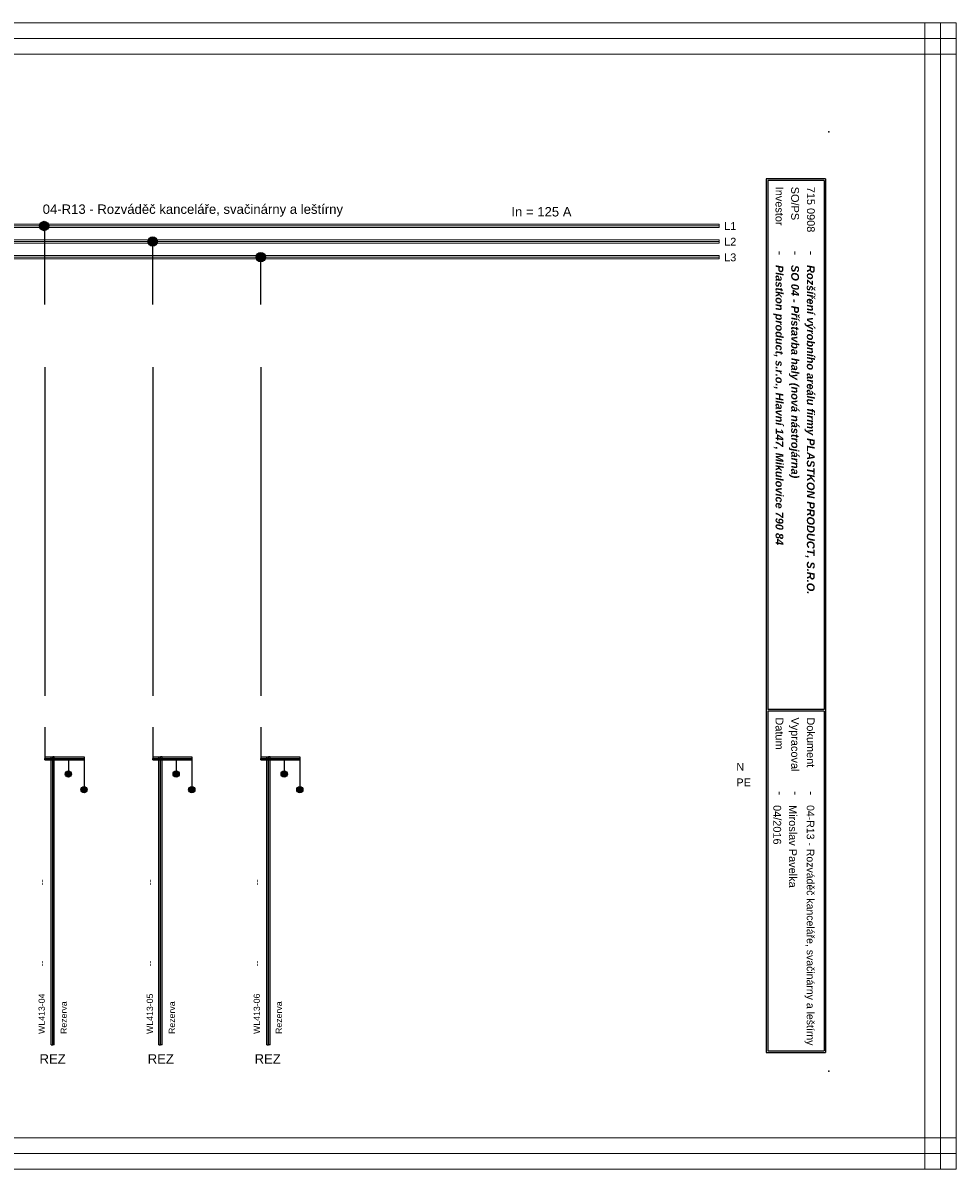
# Model space of a CAD drawing. Extents: x -1856 to 5084, y -4939 to -4246.
# Tile 5 of 24: x 141 to 439, y -4939 to -4573. Entities that reach past the tile are written whole.
import ezdxf
from ezdxf.enums import TextEntityAlignment as Align

# ---------------------------------------------------------------- set-up
doc = ezdxf.new("R2010")
doc.units = 0
doc.header["$MEASUREMENT"] = 0
for name, color, linetype in [('1-KRESBA', 7, 'Continuous'), ('__Bílá', 7, 'Continuous'), ('__Oranžová', 30, 'Continuous'), ('__Rudá 010', 10, 'Continuous'), ('__Vínová 220', 220, 'Continuous'), ('__Zelená', 3, 'Continuous')]:
    doc.layers.add(name, color=color, linetype=linetype)
doc.styles.add('Arial', font='arial.ttf')
doc.styles.add('GENERATED_STYLE_1', font='arial.ttf')

# ---------------------------------------------------------------- blocks, each defined once
blk = doc.blocks.new('V0085A01')
h = blk.add_hatch(color=256)
edge = h.paths.add_edge_path()
edge.add_arc((0, 0), 1, 0, 360)
blk.add_circle((0, 0), 1)
blk = doc.blocks.new('L0001A02')
at = {"linetype": 'Continuous'}
h = blk.add_hatch(color=256, dxfattribs=at)
edge = h.paths.add_edge_path()
edge.add_arc((0, 0), 1.5, 0, 360)
blk.add_circle((0, 0), 1.5)

msp = doc.modelspace()

# ---------------------------------------------------------------- linework, layer by layer
at = {"layer": '1-KRESBA'}
for p, q in [((147.81, -4663.22), (147.81, -4638.39)), ((182.25, -4663.22), (182.25, -4643.11)), ((216.78, -4663.22), (216.78, -4648.22)), ((147.81, -4683.22), (147.81, -4788.22)), ((182.25, -4683.22), (182.25, -4788.22)), ((216.78, -4683.22), (216.78, -4788.22)), ((147.81, -4798.22), (147.81, -4808.22)), ((182.25, -4798.22), (182.25, -4808.22)), ((216.78, -4798.22), (216.78, -4808.22)), ((147.81, -4807.72), (147.81, -4808.22)), ((147.81, -4807.72), (160.31, -4807.72)), ((147.81, -4808.72), (147.81, -4808.22)), ((147.81, -4808.22), (160.31, -4808.22)), ((147.81, -4808.72), (160.31, -4808.72)), ((149.81, -4899.68), (149.81, -4807.72)), ((149.81, -4807.72), (150.31, -4807.72)), ((150.31, -4899.68), (150.31, -4807.72)), ((150.81, -4807.72), (150.31, -4807.72)), ((150.81, -4899.68), (150.81, -4807.72)), ((155.31, -4808.22), (155.31, -4813.22)), ((160.31, -4807.72), (160.31, -4808.22)), ((160.31, -4808.72), (160.31, -4808.22)), ((160.31, -4808.22), (160.31, -4818.22)), ((182.25, -4807.72), (182.25, -4808.22)), ((182.25, -4807.72), (194.75, -4807.72)), ((182.25, -4808.72), (182.25, -4808.22)), ((182.25, -4808.22), (194.75, -4808.22)), ((182.25, -4808.72), (194.75, -4808.72)), ((184.25, -4899.68), (184.25, -4807.72)), ((184.25, -4807.72), (184.75, -4807.72)), ((184.75, -4899.68), (184.75, -4807.72)), ((185.25, -4807.72), (184.75, -4807.72)), ((185.25, -4899.68), (185.25, -4807.72)), ((189.75, -4808.22), (189.75, -4813.22)), ((194.75, -4807.72), (194.75, -4808.22)), ((194.75, -4808.72), (194.75, -4808.22)), ((194.75, -4808.22), (194.75, -4818.22)), ((216.78, -4807.72), (216.78, -4808.22)), ((216.78, -4807.72), (229.28, -4807.72)), ((216.78, -4808.72), (216.78, -4808.22)), ((216.78, -4808.22), (229.28, -4808.22)), ((216.78, -4808.72), (229.28, -4808.72)), ((218.78, -4899.68), (218.78, -4807.72)), ((218.78, -4807.72), (219.28, -4807.72)), ((219.28, -4899.68), (219.28, -4807.72)), ((219.78, -4807.72), (219.28, -4807.72)), ((219.78, -4899.68), (219.78, -4807.72)), ((224.28, -4808.22), (224.28, -4813.22)), ((229.28, -4807.72), (229.28, -4808.22)), ((229.28, -4808.72), (229.28, -4808.22)), ((229.28, -4808.22), (229.28, -4818.22)), ((149.81, -4899.68), (150.31, -4899.68)), ((150.81, -4899.68), (150.31, -4899.68)), ((184.25, -4899.68), (184.75, -4899.68)), ((185.25, -4899.68), (184.75, -4899.68)), ((218.78, -4899.68), (219.28, -4899.68)), ((219.78, -4899.68), (219.28, -4899.68))]:
    msp.add_line(p, q, dxfattribs=at)
at = {"layer": '__Bílá'}
for p, q in [((397.27, -4623.12), (378.27, -4623.12)), ((378.27, -4623.12), (378.27, -4902.12)), ((397.27, -4623.12), (397.27, -4902.12)), ((396.77, -4623.62), (378.77, -4623.62)), ((378.77, -4623.62), (378.77, -4792.62)), ((396.77, -4623.62), (396.77, -4792.62)), ((396.77, -4792.62), (378.77, -4792.62)), ((396.77, -4793.12), (378.77, -4793.12)), ((378.77, -4793.12), (378.77, -4901.62)), ((396.77, -4793.12), (396.77, -4901.62)), ((378.77, -4901.62), (396.77, -4901.62)), ((378.27, -4902.12), (397.27, -4902.12))]:
    msp.add_line(p, q, dxfattribs=at)
for p in [(398.27, -4608.12), (398.27, -4908.12)]:
    msp.add_point(p, dxfattribs=at)
at = {"layer": '__Oranžová', "lineweight": 0}
for p, q in [((8.27, -4637.62), (363.27, -4637.62)), ((8.27, -4638.12), (363.27, -4638.12)), ((363.27, -4637.62), (363.27, -4638.12)), ((363.27, -4638.62), (363.27, -4638.12)), ((8.27, -4638.62), (363.27, -4638.62)), ((8.27, -4642.62), (363.27, -4642.62)), ((8.27, -4643.12), (363.27, -4643.12)), ((8.27, -4643.62), (363.27, -4643.62)), ((363.27, -4642.62), (363.27, -4643.12)), ((363.27, -4643.62), (363.27, -4643.12)), ((8.27, -4647.62), (363.27, -4647.62)), ((8.27, -4648.12), (363.27, -4648.12)), ((8.27, -4648.62), (363.27, -4648.62)), ((363.27, -4647.62), (363.27, -4648.12)), ((363.27, -4648.62), (363.27, -4648.12))]:
    msp.add_line(p, q, dxfattribs=at)
at = {"layer": '__Vínová 220', "lineweight": 0}
for p, q in [((-57.45, -4573.3), (438.96, -4573.3)), ((428.96, -4939.38), (428.96, -4573.3)), ((428.96, -4573.3), (433.96, -4573.3)), ((433.96, -4939.38), (433.96, -4573.3)), ((438.96, -4573.3), (433.96, -4573.3)), ((438.96, -4573.3), (438.96, -4578.3)), ((438.96, -4939.38), (438.96, -4573.3)), ((-57.45, -4578.3), (438.96, -4578.3)), ((438.96, -4583.3), (438.96, -4578.3)), ((-57.45, -4583.3), (438.96, -4583.3)), ((-57.45, -4929.38), (438.96, -4929.38)), ((438.96, -4929.38), (438.96, -4934.38)), ((-57.45, -4934.38), (438.96, -4934.38)), ((438.96, -4939.38), (438.96, -4934.38)), ((-57.45, -4939.38), (438.96, -4939.38)), ((428.96, -4939.38), (433.96, -4939.38)), ((438.96, -4939.38), (433.96, -4939.38))]:
    msp.add_line(p, q, dxfattribs=at)

# ---------------------------------------------------------------- block references
at = {"color": 250, "linetype": 'Continuous'}
for p in [(155.31, -4813.22), (189.75, -4813.22), (224.28, -4813.22), (160.31, -4818.22), (194.75, -4818.22), (229.28, -4818.22)]:
    msp.add_blockref('V0085A01', p, dxfattribs=at)
at = {"layer": '1-KRESBA'}
for p in [(147.58, -4638.16), (182.25, -4643.13), (216.78, -4648.08)]:
    msp.add_blockref('L0001A02', p, dxfattribs=at)

# ---------------------------------------------------------------- texts
at = {"layer": '1-KRESBA', "color": 4, "linetype": 'Continuous', "style": 'Arial'}
msp.add_text('In = 125 A', height=3, dxfattribs=at).set_placement((296.86, -4635.12))
at = {"layer": '__Bílá', "style": 'Arial'}
for s, height, p in [('Investor', 2.5, (381.27, -4625.62)), ('SO/PS', 2.5, (386.27, -4625.62)), ('-', 3, (381.27, -4646.12)), ('-', 3, (386.27, -4646.12)), ('-', 3, (391.27, -4646.12)), ('Datum', 2.5, (381.27, -4795.12)), ('Vypracoval', 2.5, (386.27, -4795.12)), ('Dokument', 2.5, (391.27, -4795.12)), ('-', 3, (381.27, -4818.62)), ('-', 3, (386.27, -4818.62)), ('-', 3, (391.27, -4818.62))]:
    msp.add_text(s, height=height, rotation=270, dxfattribs=at).set_placement(p)
at = {"layer": '__Bílá', "insert": (147.11, -4635.19), "char_height": 3, "attachment_point": 7, "style": 'Arial'}
msp.add_mtext('04-R13 - Rozváděč kanceláře, svačinárny a leštírny\\P', dxfattribs=at)
at = {"layer": '__Oranžová', "lineweight": 0, "style": 'Arial'}
for s, p in [('L1', (364.84, -4639.43)), ('L2', (364.84, -4644.43)), ('L3', (364.84, -4649.43))]:
    msp.add_text(s, height=2.5, dxfattribs=at).set_placement(p)
at = {"layer": '__Rudá 010', "style": 'Arial'}
for s, p in [('--', (147.79, -4848.72)), ('--', (182.35, -4848.72)), ('--', (216.51, -4848.72)), ('--', (147.79, -4874.69)), ('--', (182.35, -4874.69)), ('--', (216.51, -4874.69)), ('WL413-04', (147.79, -4896.22)), ('WL413-05', (182.35, -4896.22)), ('WL413-06', (216.51, -4896.22))]:
    msp.add_text(s, height=2, rotation=90, dxfattribs=at).set_placement(p)
at = {"layer": '__Rudá 010', "style": 'GENERATED_STYLE_1'}
for p in [(150.29, -4905.68), (184.85, -4905.68), (219.01, -4905.68)]:
    msp.add_text('REZ', height=3, dxfattribs=at).set_placement(p, align=Align.CENTER)
at = {"layer": '__Rudá 010', "char_height": 2, "width": 62.8406, "attachment_point": 1, "rotation": 90, "style": 'Arial'}
for insert in [(152.82, -4896.22), (187.38, -4896.22), (221.54, -4896.22)]:
    msp.add_mtext('Rezerva', dxfattribs=dict(at, insert=insert))
at = {"layer": '__Vínová 220', "char_height": 2.5, "attachment_point": 7, "rotation": 270, "style": 'Arial'}
for s, insert in [('715 0908\\P', (391.27, -4625.62)), ('{\\fArial|b1|i1|c238|p34;Plastkon product, s.r.o., Hlavní 147, Mikulovice 790 84}', (380.52, -4650.62)), ('{\\fArial|b1|i1|c238|p34;SO 04 - Přístavba haly (nová nástrojárna)}', (385.52, -4650.62)), ('{\\fArial|b1|i1|c238|p34;Rozšíření výrobního areálu firmy PLASTKON PRODUCT, S.R.O.}', (390.52, -4650.62)), ('04/2016\\P', (380.52, -4823.12)), ('Miroslav Pavelka', (385.52, -4823.12)), ('{\\H2.4;04-R13 - Rozváděč kanceláře, svačinárny a leštírny}\\P', (390.52, -4823.12))]:
    msp.add_mtext(s, dxfattribs=dict(at, insert=insert))
at = {"layer": '__Zelená', "color": 4, "linetype": 'Continuous', "style": 'Arial'}
msp.add_text('N', height=2.5, dxfattribs=at).set_placement((368.74, -4812.17))
at = {"layer": '__Zelená', "linetype": 'Continuous', "style": 'Arial'}
msp.add_text('PE', height=2.5, dxfattribs=at).set_placement((368.74, -4817.12))

doc.saveas('drawing.dxf')
